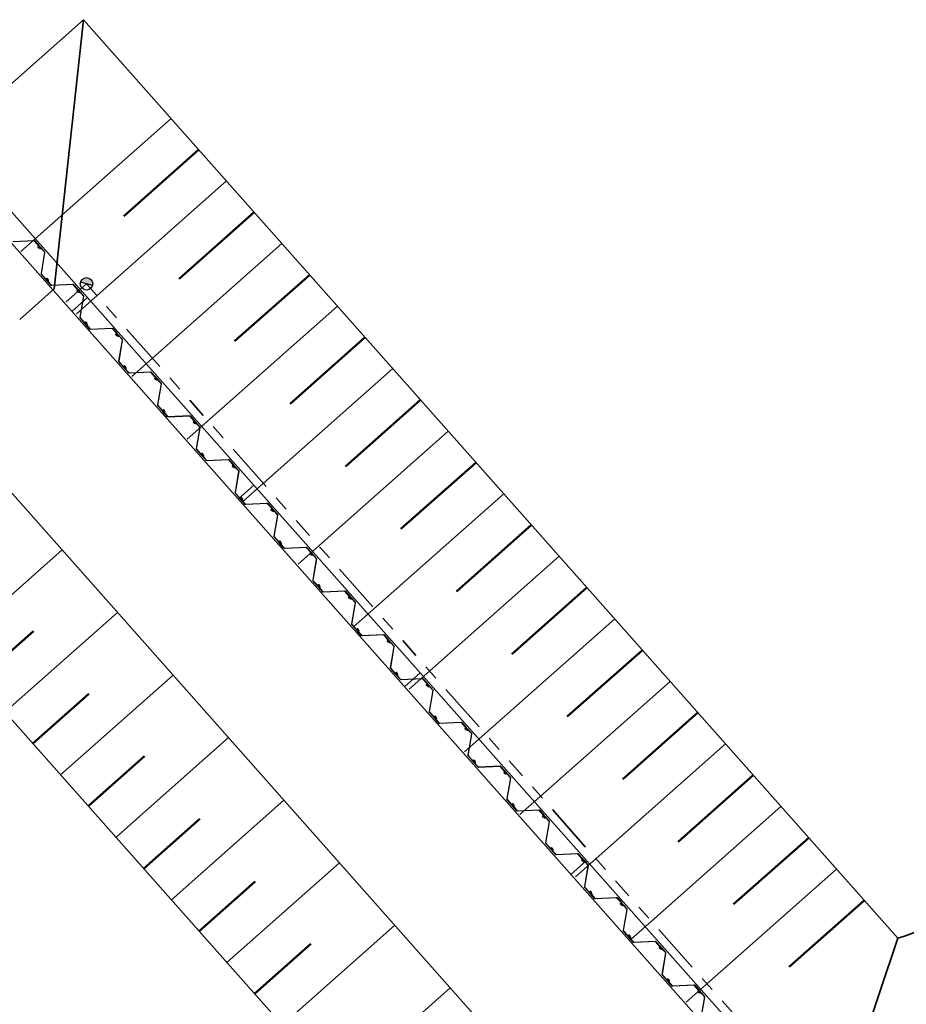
# Model space of a CAD drawing. Header units: metres. Extents: x 103182 to 107392, y 427230 to 428724.
# Tile 15 of 42: x 104637 to 104658, y 428205 to 428229. Entities that reach past the tile are written whole.
import ezdxf

# ---------------------------------------------------------------- set-up
doc = ezdxf.new("R2010")
doc.units = ezdxf.units.M
doc.linetypes.add('RI-DRAINAGE', pattern=[19.2, 6, -1.8, 1.8, -1.8, 2.4, -1.8, 1.8, -1.8])
for name, color, linetype, lineweight in [('N-CO-FC-DAMWAND_STAAL-G', 140, 'Continuous', 25), ('N-WE-GW-TALUDARCERING_KORT-G', 96, 'Continuous', 50), ('N-WE-GW-TALUDARCERING_LANG-G', 96, 'Continuous', 18), ('N-WE-GW-WATERGANG-G', 96, 'Continuous', 35), ('N-WE-RI-DRAINAGE_DRAIN-G', 90, 'RI-DRAINAGE', 35)]:
    doc.layers.add(name, color=color, linetype=linetype, lineweight=lineweight)

# ---------------------------------------------------------------- blocks, each defined once
blk = doc.blocks.new('Perenlaantje+Akenwijk')
blk.add_hatch(color=256).paths.add_polyline_path([(104638.712, 428222.379, 0.198912), (104638.642, 428222.288), (104638.931, 428222.21, 0.668179)])
blk.add_line((104638.931, 428222.21), (104638.642, 428222.288))
for points in [[(104637.674, 428223.111, -0.088672), (104637.672, 428223.108), (104637.666, 428223.103, -0.414214), (104637.65, 428223.104), (104637.634, 428223.122, -0.385314), (104637.634, 428223.138), (104637.646, 428223.15, 0.385314), (104637.646, 428223.161), (104637.549, 428223.271, 0.227194), (104637.533, 428223.277), (104637.023, 428223.253, -0.227194)], [(104637.029, 428223.262), (104637.539, 428223.286, -0.227194), (104637.551, 428223.281), (104637.658, 428223.16, -0.385314), (104637.658, 428223.149), (104637.643, 428223.133, 0.385314), (104637.643, 428223.126), (104637.656, 428223.111, 0.414214), (104637.66, 428223.111), (104637.662, 428223.112, 0.212557), (104637.663, 428223.114), (104637.663, 428223.132, -0.687234), (104637.666, 428223.134), (104637.67, 428223.13, -0.219232), (104637.675, 428223.114, -0.088672), (104637.674, 428223.111)], [(104637.856, 428222.337, 0.088672), (104637.859, 428222.339), (104637.864, 428222.343, 0.414214), (104637.865, 428222.36), (104637.85, 428222.377, 0.385314), (104637.834, 428222.379), (104637.82, 428222.369, -0.385314), (104637.809, 428222.37), (104637.712, 428222.48, -0.227194), (104637.707, 428222.496), (104637.793, 428223, 0.227194), (104637.789, 428223.012), (104637.674, 428223.142, 0.414214), (104637.658, 428223.143), (104637.652, 428223.138, 0.17875), (104637.649, 428223.132, 0.219232), (104637.654, 428223.116), (104637.658, 428223.112, 0.687239), (104637.661, 428223.114), (104637.661, 428223.132, -0.212557), (104637.662, 428223.134), (104637.664, 428223.136, -0.414214), (104637.668, 428223.135), (104637.681, 428223.12, -0.385314), (104637.681, 428223.113), (104637.669, 428223.099, 0.663703), (104637.671, 428223.094), (104637.695, 428223.095, -0.221695), (104637.71, 428223.088), (104637.779, 428223.012, -0.227194), (104637.783, 428222.995), (104637.698, 428222.492, 0.227194), (104637.701, 428222.479), (104637.808, 428222.358, 0.385314), (104637.819, 428222.357), (104637.838, 428222.37, -0.385314), (104637.844, 428222.369), (104637.858, 428222.354, -0.414214), (104637.857, 428222.35), (104637.856, 428222.349, -0.212557), (104637.854, 428222.348), (104637.835, 428222.35, 0.687234), (104637.834, 428222.347), (104637.837, 428222.343, 0.219232), (104637.852, 428222.336, 0.088672), (104637.856, 428222.337)], [(104638.602, 428222.063, -0.088672), (104638.6, 428222.06), (104638.595, 428222.056, -0.414214), (104638.578, 428222.057), (104638.563, 428222.074, -0.385314), (104638.563, 428222.09), (104638.575, 428222.103, 0.385314), (104638.575, 428222.113), (104638.477, 428222.223, 0.227194), (104638.461, 428222.23), (104637.951, 428222.205, -0.227194), (104637.94, 428222.21), (104637.825, 428222.34, -0.414214), (104637.826, 428222.357), (104637.831, 428222.361, -0.17875), (104637.837, 428222.364, -0.219232), (104637.853, 428222.357), (104637.856, 428222.353, -0.687239), (104637.854, 428222.349), (104637.836, 428222.352, 0.212557), (104637.834, 428222.351), (104637.832, 428222.35, 0.414214), (104637.832, 428222.345), (104637.846, 428222.33, 0.385314), (104637.852, 428222.329), (104637.868, 428222.341, -0.663703), (104637.872, 428222.338), (104637.869, 428222.314, 0.221695), (104637.874, 428222.298), (104637.942, 428222.221, 0.227194), (104637.958, 428222.214), (104638.468, 428222.238, -0.227194), (104638.479, 428222.233), (104638.587, 428222.112, -0.385314), (104638.587, 428222.102), (104638.571, 428222.085, 0.385314), (104638.571, 428222.078), (104638.585, 428222.063, 0.414214), (104638.589, 428222.063), (104638.59, 428222.064, 0.212557), (104638.591, 428222.066), (104638.591, 428222.085, -0.687234), (104638.595, 428222.086), (104638.599, 428222.082, -0.219232), (104638.603, 428222.066, -0.088672), (104638.602, 428222.063)], [(104638.784, 428221.289, 0.088672), (104638.787, 428221.291), (104638.793, 428221.295, 0.414214), (104638.794, 428221.312), (104638.778, 428221.329, 0.385314), (104638.762, 428221.331), (104638.748, 428221.321, -0.385314), (104638.738, 428221.322), (104638.64, 428221.432, -0.227194), (104638.636, 428221.449), (104638.721, 428221.952, 0.227194), (104638.718, 428221.965), (104638.603, 428222.094, 0.414214), (104638.586, 428222.095), (104638.581, 428222.091, 0.17875), (104638.578, 428222.084, 0.219232), (104638.583, 428222.068), (104638.586, 428222.065, 0.687239), (104638.59, 428222.066), (104638.59, 428222.084, -0.212557), (104638.591, 428222.087), (104638.592, 428222.088, -0.414214), (104638.596, 428222.088), (104638.61, 428222.072, -0.385314), (104638.61, 428222.066), (104638.597, 428222.052, 0.663703), (104638.599, 428222.047), (104638.624, 428222.047, -0.221695), (104638.639, 428222.041), (104638.707, 428221.964, -0.227194), (104638.712, 428221.947), (104638.626, 428221.444, 0.227194), (104638.63, 428221.431), (104638.737, 428221.31, 0.385314), (104638.748, 428221.309), (104638.766, 428221.322, -0.385314), (104638.773, 428221.322), (104638.786, 428221.306, -0.414214), (104638.786, 428221.302), (104638.785, 428221.301, -0.212557), (104638.782, 428221.3), (104638.764, 428221.302, 0.687234), (104638.762, 428221.299), (104638.766, 428221.295, 0.219232), (104638.781, 428221.288, 0.088672), (104638.784, 428221.289)], [(104639.531, 428221.015, -0.088672), (104639.529, 428221.012), (104639.524, 428221.008, -0.414214), (104639.507, 428221.009), (104639.491, 428221.026, -0.385314), (104639.491, 428221.042), (104639.503, 428221.055, 0.385314), (104639.503, 428221.066), (104639.406, 428221.175, 0.227194), (104639.39, 428221.182), (104638.88, 428221.157, -0.227194), (104638.868, 428221.162), (104638.753, 428221.292, -0.414214), (104638.754, 428221.309), (104638.759, 428221.313, -0.17875), (104638.766, 428221.316, -0.219232), (104638.781, 428221.309), (104638.785, 428221.305, -0.687239), (104638.783, 428221.302), (104638.764, 428221.304, 0.212557), (104638.762, 428221.303), (104638.761, 428221.302, 0.414214), (104638.761, 428221.298), (104638.774, 428221.282, 0.385314), (104638.781, 428221.282), (104638.796, 428221.293, -0.663703), (104638.801, 428221.29), (104638.797, 428221.266, 0.221695), (104638.802, 428221.25), (104638.87, 428221.173, 0.227194), (104638.886, 428221.166), (104639.396, 428221.191, -0.227194), (104639.408, 428221.186), (104639.515, 428221.065, -0.385314), (104639.515, 428221.054), (104639.5, 428221.037, 0.385314), (104639.5, 428221.031), (104639.513, 428221.015, 0.414214), (104639.517, 428221.015), (104639.519, 428221.016, 0.212557), (104639.52, 428221.018), (104639.52, 428221.037, -0.687234), (104639.524, 428221.038), (104639.527, 428221.034, -0.219232), (104639.532, 428221.018, -0.088672), (104639.531, 428221.015)], [(104639.713, 428220.241, 0.088672), (104639.716, 428220.243), (104639.721, 428220.247, 0.414214), (104639.722, 428220.264), (104639.707, 428220.282, 0.385314), (104639.691, 428220.284), (104639.677, 428220.274, -0.385314), (104639.666, 428220.275), (104639.569, 428220.384, -0.227194), (104639.564, 428220.401), (104639.65, 428220.904, 0.227194), (104639.646, 428220.917), (104639.532, 428221.046, 0.414214), (104639.515, 428221.047), (104639.51, 428221.043, 0.17875), (104639.506, 428221.037, 0.219232), (104639.511, 428221.021), (104639.515, 428221.017, 0.687239), (104639.518, 428221.018), (104639.519, 428221.037, -0.212557), (104639.52, 428221.039), (104639.521, 428221.04, -0.414214), (104639.525, 428221.04), (104639.539, 428221.025, -0.385314), (104639.538, 428221.018), (104639.526, 428221.004, 0.663703), (104639.528, 428220.999), (104639.552, 428221, -0.221695), (104639.568, 428220.993), (104639.636, 428220.916, -0.227194), (104639.64, 428220.899), (104639.555, 428220.396, 0.227194), (104639.558, 428220.384), (104639.666, 428220.263, 0.385314), (104639.676, 428220.261), (104639.695, 428220.275, -0.385314), (104639.701, 428220.274), (104639.715, 428220.259, -0.414214), (104639.715, 428220.254), (104639.713, 428220.253, -0.212557), (104639.711, 428220.253), (104639.693, 428220.255, 0.687234), (104639.691, 428220.251), (104639.694, 428220.247, 0.219232), (104639.71, 428220.24, 0.088672), (104639.713, 428220.241)], [(104640.459, 428219.967, -0.088672), (104640.457, 428219.965), (104640.452, 428219.96, -0.414214), (104640.435, 428219.961), (104640.42, 428219.978, -0.385314), (104640.42, 428219.994), (104640.432, 428220.007, 0.385314), (104640.432, 428220.018), (104640.335, 428220.127, 0.227194), (104640.319, 428220.134), (104639.809, 428220.11, -0.227194), (104639.797, 428220.115), (104639.682, 428220.244, -0.414214), (104639.683, 428220.261), (104639.688, 428220.266, -0.17875), (104639.694, 428220.268, -0.219232), (104639.71, 428220.261), (104639.713, 428220.257, -0.687239), (104639.711, 428220.254), (104639.693, 428220.256, 0.212557), (104639.691, 428220.255), (104639.689, 428220.254, 0.414214), (104639.689, 428220.25), (104639.703, 428220.235, 0.385314), (104639.709, 428220.234), (104639.725, 428220.245, -0.663703), (104639.729, 428220.242), (104639.726, 428220.218, 0.221695), (104639.731, 428220.202), (104639.799, 428220.125, 0.227194), (104639.815, 428220.118), (104640.325, 428220.143, -0.227194), (104640.337, 428220.138), (104640.444, 428220.017, -0.385314), (104640.444, 428220.006), (104640.428, 428219.99, 0.385314), (104640.428, 428219.983), (104640.442, 428219.968, 0.414214), (104640.446, 428219.967), (104640.447, 428219.968, 0.212557), (104640.448, 428219.971), (104640.448, 428219.989, -0.687234), (104640.452, 428219.991), (104640.456, 428219.987, -0.219232), (104640.46, 428219.971, -0.088672), (104640.459, 428219.967)], [(104640.642, 428219.193, 0.088672), (104640.645, 428219.195), (104640.65, 428219.2, 0.414214), (104640.651, 428219.217), (104640.635, 428219.234, 0.385314), (104640.619, 428219.236), (104640.605, 428219.226, -0.385314), (104640.595, 428219.227), (104640.498, 428219.337, -0.227194), (104640.493, 428219.353), (104640.578, 428219.857, 0.227194), (104640.575, 428219.869), (104640.46, 428219.999, 0.414214), (104640.443, 428220), (104640.438, 428219.995, 0.17875), (104640.435, 428219.989, 0.219232), (104640.44, 428219.973), (104640.443, 428219.969, 0.687239), (104640.447, 428219.97), (104640.447, 428219.989, -0.212557), (104640.448, 428219.991), (104640.449, 428219.992, -0.414214), (104640.454, 428219.992), (104640.467, 428219.977, -0.385314), (104640.467, 428219.97), (104640.454, 428219.956, 0.663703), (104640.456, 428219.951), (104640.481, 428219.952, -0.221695), (104640.496, 428219.945), (104640.564, 428219.868, -0.227194), (104640.569, 428219.852), (104640.483, 428219.348, 0.227194), (104640.487, 428219.336), (104640.594, 428219.215, 0.385314), (104640.605, 428219.214), (104640.623, 428219.227, -0.385314), (104640.63, 428219.226), (104640.643, 428219.211, -0.414214), (104640.643, 428219.207), (104640.642, 428219.206, -0.212557), (104640.64, 428219.205), (104640.621, 428219.207, 0.687234), (104640.619, 428219.203), (104640.623, 428219.199, 0.219232), (104640.638, 428219.193, 0.088672), (104640.642, 428219.193)], [(104641.388, 428218.92, -0.088672), (104641.386, 428218.917), (104641.381, 428218.912, -0.414214), (104641.364, 428218.913), (104641.348, 428218.931, -0.385314), (104641.349, 428218.947), (104641.36, 428218.959, 0.385314), (104641.36, 428218.97), (104641.263, 428219.08, 0.227194), (104641.247, 428219.086), (104640.737, 428219.062, -0.227194), (104640.725, 428219.067), (104640.61, 428219.196, -0.414214), (104640.611, 428219.213), (104640.617, 428219.218, -0.17875), (104640.623, 428219.22, -0.219232), (104640.638, 428219.214), (104640.642, 428219.21, -0.687239), (104640.64, 428219.206), (104640.622, 428219.208, 0.212557), (104640.619, 428219.207), (104640.618, 428219.206, 0.414214), (104640.618, 428219.202), (104640.631, 428219.187, 0.385314), (104640.638, 428219.186), (104640.653, 428219.197, -0.663703), (104640.658, 428219.194), (104640.654, 428219.17, 0.221695), (104640.659, 428219.154), (104640.727, 428219.077, 0.227194), (104640.743, 428219.071), (104641.253, 428219.095, -0.227194), (104641.265, 428219.09), (104641.372, 428218.969, -0.385314), (104641.372, 428218.958), (104641.357, 428218.942, 0.385314), (104641.357, 428218.935), (104641.37, 428218.92, 0.414214), (104641.375, 428218.92), (104641.376, 428218.921, 0.212557), (104641.377, 428218.923), (104641.377, 428218.941, -0.687234), (104641.381, 428218.943), (104641.384, 428218.939, -0.219232), (104641.389, 428218.923, -0.088672), (104641.388, 428218.92)], [(104641.57, 428218.146, 0.088672), (104641.573, 428218.147), (104641.578, 428218.152, 0.414214), (104641.579, 428218.169), (104641.564, 428218.186, 0.385314), (104641.548, 428218.188), (104641.534, 428218.178, -0.385314), (104641.523, 428218.179), (104641.426, 428218.289, -0.227194), (104641.421, 428218.305), (104641.507, 428218.809, 0.227194), (104641.503, 428218.821), (104641.389, 428218.951, 0.414214), (104641.372, 428218.952), (104641.367, 428218.947, 0.17875), (104641.363, 428218.941, 0.219232), (104641.368, 428218.925), (104641.372, 428218.921, 0.687239), (104641.375, 428218.923), (104641.376, 428218.941, -0.212557), (104641.377, 428218.943), (104641.378, 428218.945, -0.414214), (104641.382, 428218.944), (104641.396, 428218.929, -0.385314), (104641.396, 428218.922), (104641.383, 428218.908, 0.663703), (104641.385, 428218.903), (104641.409, 428218.904, -0.221695), (104641.425, 428218.897), (104641.493, 428218.821, -0.227194), (104641.498, 428218.804), (104641.412, 428218.301, 0.227194), (104641.415, 428218.288), (104641.523, 428218.167, 0.385314), (104641.533, 428218.166), (104641.552, 428218.179, -0.385314), (104641.558, 428218.178), (104641.572, 428218.163, -0.414214), (104641.572, 428218.159), (104641.57, 428218.158, -0.212557), (104641.568, 428218.157), (104641.55, 428218.159, 0.687234), (104641.548, 428218.156), (104641.551, 428218.152, 0.219232), (104641.567, 428218.145, 0.088672), (104641.57, 428218.146)], [(104642.316, 428217.872, -0.088672), (104642.314, 428217.869), (104642.309, 428217.865, -0.414214), (104642.292, 428217.866), (104642.277, 428217.883, -0.385314), (104642.277, 428217.899), (104642.289, 428217.912, 0.385314), (104642.289, 428217.922), (104642.192, 428218.032, 0.227194), (104642.176, 428218.039), (104641.666, 428218.014, -0.227194), (104641.654, 428218.019), (104641.539, 428218.149, -0.414214), (104641.54, 428218.166), (104641.545, 428218.17, -0.17875), (104641.552, 428218.173, -0.219232), (104641.567, 428218.166), (104641.57, 428218.162, -0.687239), (104641.569, 428218.158), (104641.55, 428218.16, 0.212557), (104641.548, 428218.16), (104641.547, 428218.159, 0.414214), (104641.546, 428218.154), (104641.56, 428218.139, 0.385314), (104641.566, 428218.138), (104641.582, 428218.149, -0.663703), (104641.586, 428218.147), (104641.583, 428218.123, 0.221695), (104641.588, 428218.106), (104641.656, 428218.03, 0.227194), (104641.672, 428218.023), (104642.182, 428218.047, -0.227194), (104642.194, 428218.042), (104642.301, 428217.921, -0.385314), (104642.301, 428217.911), (104642.285, 428217.894, 0.385314), (104642.285, 428217.887), (104642.299, 428217.872, 0.414214), (104642.303, 428217.872), (104642.304, 428217.873, 0.212557), (104642.305, 428217.875), (104642.306, 428217.894, -0.687234), (104642.309, 428217.895), (104642.313, 428217.891, -0.219232), (104642.318, 428217.875, -0.088672), (104642.316, 428217.872)], [(104642.499, 428217.098, 0.088672), (104642.502, 428217.1), (104642.507, 428217.104, 0.414214), (104642.508, 428217.121), (104642.492, 428217.138, 0.385314), (104642.476, 428217.14), (104642.463, 428217.13, -0.385314), (104642.452, 428217.131), (104642.355, 428217.241, -0.227194), (104642.35, 428217.258), (104642.436, 428217.761, 0.227194), (104642.432, 428217.774), (104642.317, 428217.903, 0.414214), (104642.3, 428217.904), (104642.295, 428217.9, 0.17875), (104642.292, 428217.893, 0.219232), (104642.297, 428217.877), (104642.3, 428217.873, 0.687239), (104642.304, 428217.875), (104642.304, 428217.893, -0.212557), (104642.305, 428217.896), (104642.306, 428217.897, -0.414214), (104642.311, 428217.896), (104642.324, 428217.881, -0.385314), (104642.324, 428217.875), (104642.311, 428217.861, 0.663703), (104642.314, 428217.856), (104642.338, 428217.856, -0.221695), (104642.353, 428217.85), (104642.421, 428217.773, -0.227194), (104642.426, 428217.756), (104642.34, 428217.253, 0.227194), (104642.344, 428217.24), (104642.451, 428217.119, 0.385314), (104642.462, 428217.118), (104642.48, 428217.131, -0.385314), (104642.487, 428217.131), (104642.5, 428217.115, -0.414214), (104642.5, 428217.111), (104642.499, 428217.11, -0.212557), (104642.497, 428217.109), (104642.478, 428217.111, 0.687234), (104642.476, 428217.108), (104642.48, 428217.104, 0.219232), (104642.495, 428217.097, 0.088672), (104642.499, 428217.098)], [(104643.245, 428216.824, -0.088672), (104643.243, 428216.821), (104643.238, 428216.817, -0.414214), (104643.221, 428216.818), (104643.205, 428216.835, -0.385314), (104643.206, 428216.851), (104643.217, 428216.864, 0.385314), (104643.217, 428216.874), (104643.12, 428216.984, 0.227194), (104643.104, 428216.991), (104642.594, 428216.966, -0.227194), (104642.582, 428216.971), (104642.468, 428217.101, -0.414214), (104642.469, 428217.118), (104642.474, 428217.122, -0.17875), (104642.48, 428217.125, -0.219232), (104642.495, 428217.118), (104642.499, 428217.114, -0.687239), (104642.497, 428217.111), (104642.479, 428217.113, 0.212557), (104642.476, 428217.112), (104642.475, 428217.111, 0.414214), (104642.475, 428217.107), (104642.488, 428217.091, 0.385314), (104642.495, 428217.091), (104642.51, 428217.102, -0.663703), (104642.515, 428217.099), (104642.511, 428217.075, 0.221695), (104642.516, 428217.059), (104642.584, 428216.982, 0.227194), (104642.6, 428216.975), (104643.11, 428217, -0.227194), (104643.122, 428216.995), (104643.229, 428216.874, -0.385314), (104643.229, 428216.863), (104643.214, 428216.846, 0.385314), (104643.214, 428216.84), (104643.227, 428216.824, 0.414214), (104643.232, 428216.824), (104643.233, 428216.825, 0.212557), (104643.234, 428216.827), (104643.234, 428216.846, -0.687234), (104643.238, 428216.847), (104643.241, 428216.843, -0.219232), (104643.246, 428216.827, -0.088672), (104643.245, 428216.824)], [(104643.427, 428216.05, 0.088672), (104643.43, 428216.052), (104643.435, 428216.056, 0.414214), (104643.436, 428216.073), (104643.421, 428216.091, 0.385314), (104643.405, 428216.092), (104643.391, 428216.082, -0.385314), (104643.38, 428216.084), (104643.283, 428216.193, -0.227194), (104643.278, 428216.21), (104643.364, 428216.713, 0.227194), (104643.361, 428216.726), (104643.246, 428216.855, 0.414214), (104643.229, 428216.856), (104643.224, 428216.852, 0.17875), (104643.221, 428216.846, 0.219232), (104643.225, 428216.83), (104643.229, 428216.826, 0.687239), (104643.233, 428216.827), (104643.233, 428216.846, -0.212557), (104643.234, 428216.848), (104643.235, 428216.849, -0.414214), (104643.239, 428216.849), (104643.253, 428216.833, -0.385314), (104643.253, 428216.827), (104643.24, 428216.813, 0.663703), (104643.242, 428216.808), (104643.266, 428216.809, -0.221695), (104643.282, 428216.802), (104643.35, 428216.725, -0.227194), (104643.355, 428216.708), (104643.269, 428216.205, 0.227194), (104643.273, 428216.193), (104643.38, 428216.072, 0.385314), (104643.39, 428216.07), (104643.409, 428216.084, -0.385314), (104643.415, 428216.083), (104643.429, 428216.068, -0.414214), (104643.429, 428216.063), (104643.428, 428216.062, -0.212557), (104643.425, 428216.062), (104643.407, 428216.064, 0.687234), (104643.405, 428216.06), (104643.408, 428216.056, 0.219232), (104643.424, 428216.049, 0.088672), (104643.427, 428216.05)], [(104644.174, 428215.776, -0.088672), (104644.171, 428215.773), (104644.166, 428215.769, -0.414214), (104644.149, 428215.77), (104644.134, 428215.787, -0.385314), (104644.134, 428215.803), (104644.146, 428215.816, 0.385314), (104644.146, 428215.827), (104644.049, 428215.936, 0.227194), (104644.033, 428215.943), (104643.523, 428215.919, -0.227194), (104643.511, 428215.924), (104643.396, 428216.053, -0.414214), (104643.397, 428216.07), (104643.402, 428216.075, -0.17875), (104643.409, 428216.077, -0.219232), (104643.424, 428216.07), (104643.427, 428216.066, -0.687239), (104643.426, 428216.063), (104643.407, 428216.065, 0.212557), (104643.405, 428216.064), (104643.404, 428216.063, 0.414214), (104643.403, 428216.059), (104643.417, 428216.044, 0.385314), (104643.424, 428216.043), (104643.439, 428216.054, -0.663703), (104643.444, 428216.051), (104643.44, 428216.027, 0.221695), (104643.445, 428216.011), (104643.513, 428215.934, 0.227194), (104643.529, 428215.927), (104644.039, 428215.952, -0.227194), (104644.051, 428215.947), (104644.158, 428215.826, -0.385314), (104644.158, 428215.815), (104644.143, 428215.799, 0.385314), (104644.142, 428215.792), (104644.156, 428215.777, 0.414214), (104644.16, 428215.776), (104644.161, 428215.777, 0.212557), (104644.162, 428215.78), (104644.163, 428215.798, -0.687234), (104644.166, 428215.8), (104644.17, 428215.796, -0.219232), (104644.175, 428215.78, -0.088672), (104644.174, 428215.776)], [(104644.356, 428215.002, 0.088672), (104644.359, 428215.004), (104644.364, 428215.009, 0.414214), (104644.365, 428215.026), (104644.349, 428215.043, 0.385314), (104644.333, 428215.045), (104644.32, 428215.035, -0.385314), (104644.309, 428215.036), (104644.212, 428215.146, -0.227194), (104644.207, 428215.162), (104644.293, 428215.666, 0.227194), (104644.289, 428215.678), (104644.174, 428215.807, 0.414214), (104644.157, 428215.809), (104644.152, 428215.804, 0.17875), (104644.149, 428215.798, 0.219232), (104644.154, 428215.782), (104644.157, 428215.778, 0.687239), (104644.161, 428215.779), (104644.161, 428215.798, -0.212557), (104644.162, 428215.8), (104644.163, 428215.801, -0.414214), (104644.168, 428215.801), (104644.181, 428215.786, -0.385314), (104644.181, 428215.779), (104644.168, 428215.765, 0.663703), (104644.171, 428215.76), (104644.195, 428215.761, -0.221695), (104644.21, 428215.754), (104644.278, 428215.677, -0.227194), (104644.283, 428215.661), (104644.198, 428215.157, 0.227194), (104644.201, 428215.145), (104644.308, 428215.024, 0.385314), (104644.319, 428215.023), (104644.337, 428215.036, -0.385314), (104644.344, 428215.035), (104644.358, 428215.02, -0.414214), (104644.357, 428215.016), (104644.356, 428215.015, -0.212557), (104644.354, 428215.014), (104644.335, 428215.016, 0.687234), (104644.333, 428215.012), (104644.337, 428215.008, 0.219232), (104644.352, 428215.002, 0.088672), (104644.356, 428215.002)], [(104645.102, 428214.728, -0.088672), (104645.1, 428214.726), (104645.095, 428214.721, -0.414214), (104645.078, 428214.722), (104645.063, 428214.74, -0.385314), (104645.063, 428214.756), (104645.074, 428214.768, 0.385314), (104645.074, 428214.779), (104644.977, 428214.889, 0.227194), (104644.961, 428214.895), (104644.451, 428214.871, -0.227194), (104644.439, 428214.876), (104644.325, 428215.005, -0.414214), (104644.326, 428215.022), (104644.331, 428215.027, -0.17875), (104644.337, 428215.029, -0.219232), (104644.352, 428215.023), (104644.356, 428215.019, -0.687239), (104644.354, 428215.015), (104644.336, 428215.017, 0.212557), (104644.333, 428215.016), (104644.332, 428215.015, 0.414214), (104644.332, 428215.011), (104644.345, 428214.996, 0.385314), (104644.352, 428214.995), (104644.367, 428215.006, -0.663703), (104644.372, 428215.003), (104644.369, 428214.979, 0.221695), (104644.373, 428214.963), (104644.441, 428214.886, 0.227194), (104644.457, 428214.88), (104644.967, 428214.904, -0.227194), (104644.979, 428214.899), (104645.087, 428214.778, -0.385314), (104645.086, 428214.767), (104645.071, 428214.751, 0.385314), (104645.071, 428214.744), (104645.085, 428214.729, 0.414214), (104645.089, 428214.729), (104645.09, 428214.73, 0.212557), (104645.091, 428214.732), (104645.091, 428214.75, -0.687234), (104645.095, 428214.752), (104645.098, 428214.748, -0.219232), (104645.103, 428214.732, -0.088672), (104645.102, 428214.728)], [(104645.284, 428213.955, 0.088672), (104645.287, 428213.956), (104645.292, 428213.961, 0.414214), (104645.293, 428213.978), (104645.278, 428213.995, 0.385314), (104645.262, 428213.997), (104645.248, 428213.987, -0.385314), (104645.237, 428213.988), (104645.14, 428214.098, -0.227194), (104645.136, 428214.114), (104645.221, 428214.618, 0.227194), (104645.218, 428214.63), (104645.103, 428214.76, 0.414214), (104645.086, 428214.761), (104645.081, 428214.756, 0.17875), (104645.078, 428214.75, 0.219232), (104645.082, 428214.734), (104645.086, 428214.73, 0.687239), (104645.09, 428214.732), (104645.09, 428214.75, -0.212557), (104645.091, 428214.752), (104645.092, 428214.753, -0.414214), (104645.096, 428214.753), (104645.11, 428214.738, -0.385314), (104645.11, 428214.731), (104645.097, 428214.717, 0.663703), (104645.099, 428214.712), (104645.123, 428214.713, -0.221695), (104645.139, 428214.706), (104645.207, 428214.629, -0.227194), (104645.212, 428214.613), (104645.126, 428214.109, 0.227194), (104645.13, 428214.097), (104645.237, 428213.976, 0.385314), (104645.248, 428213.975), (104645.266, 428213.988, -0.385314), (104645.273, 428213.987), (104645.286, 428213.972, -0.414214), (104645.286, 428213.968), (104645.285, 428213.967, -0.212557), (104645.282, 428213.966), (104645.264, 428213.968, 0.687234), (104645.262, 428213.965), (104645.266, 428213.961, 0.219232), (104645.281, 428213.954, 0.088672), (104645.284, 428213.955)], [(104646.031, 428213.681, -0.088672), (104646.028, 428213.678), (104646.023, 428213.673, -0.414214), (104646.006, 428213.675), (104645.991, 428213.692, -0.385314), (104645.991, 428213.708), (104646.003, 428213.72, 0.385314), (104646.003, 428213.731), (104645.906, 428213.841, 0.227194), (104645.89, 428213.848), (104645.38, 428213.823, -0.227194), (104645.368, 428213.828), (104645.253, 428213.958, -0.414214), (104645.254, 428213.975), (104645.259, 428213.979, -0.17875), (104645.266, 428213.982, -0.219232), (104645.281, 428213.975), (104645.285, 428213.971, -0.687239), (104645.283, 428213.967), (104645.264, 428213.969, 0.212557), (104645.262, 428213.969), (104645.261, 428213.968, 0.414214), (104645.26, 428213.963), (104645.274, 428213.948, 0.385314), (104645.281, 428213.947), (104645.296, 428213.958, -0.663703), (104645.301, 428213.956), (104645.297, 428213.932, 0.221695), (104645.302, 428213.915), (104645.37, 428213.839, 0.227194), (104645.386, 428213.832), (104645.896, 428213.856, -0.227194), (104645.908, 428213.851), (104646.015, 428213.73, -0.385314), (104646.015, 428213.72), (104646, 428213.703, 0.385314), (104646, 428213.696), (104646.013, 428213.681, 0.414214), (104646.017, 428213.681), (104646.019, 428213.682, 0.212557), (104646.02, 428213.684), (104646.02, 428213.703, -0.687234), (104646.023, 428213.704), (104646.027, 428213.7, -0.219232), (104646.032, 428213.684, -0.088672), (104646.031, 428213.681)], [(104646.213, 428212.907, 0.088672), (104646.216, 428212.909), (104646.221, 428212.913, 0.414214), (104646.222, 428212.93), (104646.207, 428212.947, 0.385314), (104646.191, 428212.949), (104646.177, 428212.939, -0.385314), (104646.166, 428212.94), (104646.069, 428213.05, -0.227194), (104646.064, 428213.067), (104646.15, 428213.57, 0.227194), (104646.146, 428213.583), (104646.031, 428213.712, 0.414214), (104646.014, 428213.713), (104646.009, 428213.709, 0.17875), (104646.006, 428213.702, 0.219232), (104646.011, 428213.686), (104646.014, 428213.682, 0.687239), (104646.018, 428213.684), (104646.018, 428213.702, -0.212557), (104646.019, 428213.705), (104646.021, 428213.706, -0.414214), (104646.025, 428213.705), (104646.038, 428213.69, -0.385314), (104646.038, 428213.683), (104646.025, 428213.67, 0.663703), (104646.028, 428213.665), (104646.052, 428213.665, -0.221695), (104646.067, 428213.659), (104646.136, 428213.582, -0.227194), (104646.14, 428213.565), (104646.055, 428213.062, 0.227194), (104646.058, 428213.049), (104646.165, 428212.928, 0.385314), (104646.176, 428212.927), (104646.194, 428212.94, -0.385314), (104646.201, 428212.94), (104646.215, 428212.924, -0.414214), (104646.214, 428212.92), (104646.213, 428212.919, -0.212557), (104646.211, 428212.918), (104646.192, 428212.92, 0.687234), (104646.191, 428212.917), (104646.194, 428212.913, 0.219232), (104646.209, 428212.906, 0.088672), (104646.213, 428212.907)], [(104646.959, 428212.633, -0.088672), (104646.957, 428212.63), (104646.952, 428212.626, -0.414214), (104646.935, 428212.627), (104646.92, 428212.644, -0.385314), (104646.92, 428212.66), (104646.931, 428212.673, 0.385314), (104646.932, 428212.683), (104646.834, 428212.793, 0.227194), (104646.818, 428212.8), (104646.308, 428212.775, -0.227194), (104646.296, 428212.78), (104646.182, 428212.91, -0.414214), (104646.183, 428212.927), (104646.188, 428212.931, -0.17875), (104646.194, 428212.934, -0.219232), (104646.21, 428212.927), (104646.213, 428212.923, -0.687239), (104646.211, 428212.92), (104646.193, 428212.922, 0.212557), (104646.19, 428212.921), (104646.189, 428212.92, 0.414214), (104646.189, 428212.916), (104646.203, 428212.9, 0.385314), (104646.209, 428212.9), (104646.224, 428212.911, -0.663703), (104646.229, 428212.908), (104646.226, 428212.884, 0.221695), (104646.23, 428212.868), (104646.299, 428212.791, 0.227194), (104646.314, 428212.784), (104646.824, 428212.809, -0.227194), (104646.836, 428212.804), (104646.944, 428212.683, -0.385314), (104646.944, 428212.672), (104646.928, 428212.655, 0.385314), (104646.928, 428212.649), (104646.942, 428212.633, 0.414214), (104646.946, 428212.633), (104646.947, 428212.634, 0.212557), (104646.948, 428212.636), (104646.948, 428212.655, -0.687234), (104646.952, 428212.656), (104646.955, 428212.652, -0.219232), (104646.96, 428212.636, -0.088672), (104646.959, 428212.633)], [(104647.141, 428211.859, 0.088672), (104647.144, 428211.861), (104647.149, 428211.865, 0.414214), (104647.15, 428211.882), (104647.135, 428211.9, 0.385314), (104647.119, 428211.901), (104647.105, 428211.891, -0.385314), (104647.095, 428211.893), (104646.997, 428212.002, -0.227194), (104646.993, 428212.019), (104647.078, 428212.522, 0.227194), (104647.075, 428212.535), (104646.96, 428212.664, 0.414214), (104646.943, 428212.665), (104646.938, 428212.661, 0.17875), (104646.935, 428212.655, 0.219232), (104646.94, 428212.639), (104646.943, 428212.635, 0.687239), (104646.947, 428212.636), (104646.947, 428212.655, -0.212557), (104646.948, 428212.657), (104646.949, 428212.658, -0.414214), (104646.953, 428212.658), (104646.967, 428212.642, -0.385314), (104646.967, 428212.636), (104646.954, 428212.622, 0.663703), (104646.956, 428212.617), (104646.98, 428212.617, -0.221695), (104646.996, 428212.611), (104647.064, 428212.534, -0.227194), (104647.069, 428212.517), (104646.983, 428212.014, 0.227194), (104646.987, 428212.001), (104647.094, 428211.881, 0.385314), (104647.105, 428211.879), (104647.123, 428211.893, -0.385314), (104647.13, 428211.892), (104647.143, 428211.877, -0.414214), (104647.143, 428211.872), (104647.142, 428211.871, -0.212557), (104647.139, 428211.871), (104647.121, 428211.873, 0.687234), (104647.119, 428211.869), (104647.123, 428211.865, 0.219232), (104647.138, 428211.858, 0.088672), (104647.141, 428211.859)], [(104647.888, 428211.585, -0.088672), (104647.886, 428211.582), (104647.881, 428211.578, -0.414214), (104647.864, 428211.579), (104647.848, 428211.596, -0.385314), (104647.848, 428211.612), (104647.86, 428211.625, 0.385314), (104647.86, 428211.636), (104647.763, 428211.745, 0.227194), (104647.747, 428211.752), (104647.237, 428211.728, -0.227194), (104647.225, 428211.733), (104647.11, 428211.862, -0.414214), (104647.111, 428211.879), (104647.116, 428211.884, -0.17875), (104647.123, 428211.886, -0.219232), (104647.138, 428211.879), (104647.142, 428211.875, -0.687239), (104647.14, 428211.872), (104647.121, 428211.874, 0.212557), (104647.119, 428211.873), (104647.118, 428211.872, 0.414214), (104647.118, 428211.868), (104647.131, 428211.853, 0.385314), (104647.138, 428211.852), (104647.153, 428211.863, -0.663703), (104647.158, 428211.86), (104647.154, 428211.836, 0.221695), (104647.159, 428211.82), (104647.227, 428211.743, 0.227194), (104647.243, 428211.736), (104647.753, 428211.761, -0.227194), (104647.765, 428211.756), (104647.872, 428211.635, -0.385314), (104647.872, 428211.624), (104647.857, 428211.607, 0.385314), (104647.857, 428211.601), (104647.87, 428211.586, 0.414214), (104647.874, 428211.585), (104647.876, 428211.586, 0.212557), (104647.877, 428211.589), (104647.877, 428211.607, -0.687234), (104647.881, 428211.609), (104647.884, 428211.605, -0.219232), (104647.889, 428211.589, -0.088672), (104647.888, 428211.585)], [(104648.07, 428210.811, 0.088672), (104648.073, 428210.813), (104648.078, 428210.818, 0.414214), (104648.079, 428210.835), (104648.064, 428210.852, 0.385314), (104648.048, 428210.854), (104648.034, 428210.844, -0.385314), (104648.023, 428210.845), (104647.926, 428210.955, -0.227194), (104647.921, 428210.971), (104648.007, 428211.475, 0.227194), (104648.003, 428211.487), (104647.889, 428211.616, 0.414214), (104647.872, 428211.617), (104647.867, 428211.613, 0.17875), (104647.863, 428211.607, 0.219232), (104647.868, 428211.591), (104647.872, 428211.587, 0.687239), (104647.875, 428211.588), (104647.875, 428211.607, -0.212557), (104647.876, 428211.609), (104647.878, 428211.61, -0.414214), (104647.882, 428211.61), (104647.895, 428211.595, -0.385314), (104647.895, 428211.588), (104647.883, 428211.574, 0.663703), (104647.885, 428211.569), (104647.909, 428211.57, -0.221695), (104647.925, 428211.563), (104647.993, 428211.486, -0.227194), (104647.997, 428211.47), (104647.912, 428210.966, 0.227194), (104647.915, 428210.954), (104648.023, 428210.833, 0.385314), (104648.033, 428210.832), (104648.052, 428210.845, -0.385314), (104648.058, 428210.844), (104648.072, 428210.829, -0.414214), (104648.072, 428210.825), (104648.07, 428210.824, -0.212557), (104648.068, 428210.823), (104648.049, 428210.825, 0.687234), (104648.048, 428210.821), (104648.051, 428210.817, 0.219232), (104648.066, 428210.811, 0.088672), (104648.07, 428210.811)], [(104648.816, 428210.537, -0.088672), (104648.814, 428210.535), (104648.809, 428210.53, -0.414214), (104648.792, 428210.531), (104648.777, 428210.549, -0.385314), (104648.777, 428210.565), (104648.789, 428210.577, 0.385314), (104648.789, 428210.588), (104648.691, 428210.698, 0.227194), (104648.676, 428210.704), (104648.166, 428210.68, -0.227194), (104648.154, 428210.685), (104648.039, 428210.814, -0.414214), (104648.04, 428210.831), (104648.045, 428210.836, -0.17875), (104648.051, 428210.838, -0.219232), (104648.067, 428210.832), (104648.07, 428210.828, -0.687239), (104648.068, 428210.824), (104648.05, 428210.826, 0.212557), (104648.048, 428210.825), (104648.046, 428210.824, 0.414214), (104648.046, 428210.82), (104648.06, 428210.805, 0.385314), (104648.066, 428210.804), (104648.082, 428210.815, -0.663703), (104648.086, 428210.812), (104648.083, 428210.788, 0.221695), (104648.088, 428210.772), (104648.156, 428210.695, 0.227194), (104648.172, 428210.689), (104648.682, 428210.713, -0.227194), (104648.694, 428210.708), (104648.801, 428210.587, -0.385314), (104648.801, 428210.576), (104648.785, 428210.56, 0.385314), (104648.785, 428210.553), (104648.799, 428210.538, 0.414214), (104648.803, 428210.537), (104648.804, 428210.539, 0.212557), (104648.805, 428210.541), (104648.805, 428210.559, -0.687234), (104648.809, 428210.561), (104648.813, 428210.557, -0.219232), (104648.817, 428210.541, -0.088672), (104648.816, 428210.537)], [(104648.998, 428209.764, 0.088672), (104649.001, 428209.765), (104649.007, 428209.77, 0.414214), (104649.008, 428209.787), (104648.992, 428209.804, 0.385314), (104648.976, 428209.806), (104648.962, 428209.796, -0.385314), (104648.952, 428209.797), (104648.855, 428209.907, -0.227194), (104648.85, 428209.923), (104648.935, 428210.427, 0.227194), (104648.932, 428210.439), (104648.817, 428210.569, 0.414214), (104648.8, 428210.57), (104648.795, 428210.565, 0.17875), (104648.792, 428210.559, 0.219232), (104648.797, 428210.543), (104648.8, 428210.539, 0.687239), (104648.804, 428210.541), (104648.804, 428210.559, -0.212557), (104648.805, 428210.561), (104648.806, 428210.562, -0.414214), (104648.81, 428210.562), (104648.824, 428210.547, -0.385314), (104648.824, 428210.54), (104648.811, 428210.526, 0.663703), (104648.813, 428210.521), (104648.838, 428210.522, -0.221695), (104648.853, 428210.515), (104648.921, 428210.438, -0.227194), (104648.926, 428210.422), (104648.84, 428209.918, 0.227194), (104648.844, 428209.906), (104648.951, 428209.785, 0.385314), (104648.962, 428209.784), (104648.98, 428209.797, -0.385314), (104648.987, 428209.796), (104649, 428209.781, -0.414214), (104649, 428209.777), (104648.999, 428209.776, -0.212557), (104648.997, 428209.775), (104648.978, 428209.777, 0.687234), (104648.976, 428209.774), (104648.98, 428209.77, 0.219232), (104648.995, 428209.763, 0.088672), (104648.998, 428209.764)], [(104649.745, 428209.49, -0.088672), (104649.743, 428209.487), (104649.738, 428209.482, -0.414214), (104649.721, 428209.483), (104649.705, 428209.501, -0.385314), (104649.705, 428209.517), (104649.717, 428209.529, 0.385314), (104649.717, 428209.54), (104649.62, 428209.65, 0.227194), (104649.604, 428209.657), (104649.094, 428209.632, -0.227194), (104649.082, 428209.637), (104648.967, 428209.767, -0.414214), (104648.968, 428209.784), (104648.973, 428209.788, -0.17875), (104648.98, 428209.791, -0.219232), (104648.995, 428209.784), (104648.999, 428209.78, -0.687239), (104648.997, 428209.776), (104648.978, 428209.778, 0.212557), (104648.976, 428209.778), (104648.975, 428209.777, 0.414214), (104648.975, 428209.772), (104648.988, 428209.757, 0.385314), (104648.995, 428209.756), (104649.01, 428209.767, -0.663703), (104649.015, 428209.765), (104649.011, 428209.741, 0.221695), (104649.016, 428209.724), (104649.084, 428209.648, 0.227194), (104649.1, 428209.641), (104649.61, 428209.665, -0.227194), (104649.622, 428209.66), (104649.729, 428209.539, -0.385314), (104649.729, 428209.529), (104649.714, 428209.512, 0.385314), (104649.714, 428209.505), (104649.727, 428209.49, 0.414214), (104649.732, 428209.49), (104649.733, 428209.491, 0.212557), (104649.734, 428209.493), (104649.734, 428209.512, -0.687234), (104649.738, 428209.513), (104649.741, 428209.509, -0.219232), (104649.746, 428209.493, -0.088672), (104649.745, 428209.49)], [(104649.927, 428208.716, 0.088672), (104649.93, 428208.718), (104649.935, 428208.722, 0.414214), (104649.936, 428208.739), (104649.921, 428208.756, 0.385314), (104649.905, 428208.758), (104649.891, 428208.748, -0.385314), (104649.88, 428208.749), (104649.783, 428208.859, -0.227194), (104649.778, 428208.876), (104649.864, 428209.379, 0.227194), (104649.86, 428209.391), (104649.746, 428209.521, 0.414214), (104649.729, 428209.522), (104649.724, 428209.517, 0.17875), (104649.72, 428209.511, 0.219232), (104649.725, 428209.495), (104649.729, 428209.491, 0.687239), (104649.732, 428209.493), (104649.733, 428209.511, -0.212557), (104649.734, 428209.514), (104649.735, 428209.515, -0.414214), (104649.739, 428209.514), (104649.753, 428209.499, -0.385314), (104649.752, 428209.492), (104649.74, 428209.479, 0.663703), (104649.742, 428209.474), (104649.766, 428209.474, -0.221695), (104649.782, 428209.467), (104649.85, 428209.391, -0.227194), (104649.854, 428209.374), (104649.769, 428208.871, 0.227194), (104649.772, 428208.858), (104649.88, 428208.737, 0.385314), (104649.89, 428208.736), (104649.909, 428208.749, -0.385314), (104649.915, 428208.749), (104649.929, 428208.733, -0.414214), (104649.929, 428208.729), (104649.927, 428208.728, -0.212557), (104649.925, 428208.727), (104649.907, 428208.729, 0.687234), (104649.905, 428208.726), (104649.908, 428208.722, 0.219232), (104649.924, 428208.715, 0.088672), (104649.927, 428208.716)], [(104650.673, 428208.442, -0.088672), (104650.671, 428208.439), (104650.666, 428208.435, -0.414214), (104650.649, 428208.436), (104650.634, 428208.453, -0.385314), (104650.634, 428208.469), (104650.646, 428208.482, 0.385314), (104650.646, 428208.492), (104650.549, 428208.602, 0.227194), (104650.533, 428208.609), (104650.023, 428208.584, -0.227194), (104650.011, 428208.589), (104649.896, 428208.719, -0.414214), (104649.897, 428208.736), (104649.902, 428208.74, -0.17875), (104649.908, 428208.743, -0.219232), (104649.924, 428208.736), (104649.927, 428208.732, -0.687239), (104649.925, 428208.729), (104649.907, 428208.731, 0.212557), (104649.905, 428208.73), (104649.903, 428208.729, 0.414214), (104649.903, 428208.725), (104649.917, 428208.709, 0.385314), (104649.923, 428208.709), (104649.939, 428208.72, -0.663703), (104649.943, 428208.717), (104649.94, 428208.693, 0.221695), (104649.945, 428208.677), (104650.013, 428208.6, 0.227194), (104650.029, 428208.593), (104650.539, 428208.618, -0.227194), (104650.551, 428208.613), (104650.658, 428208.492, -0.385314), (104650.658, 428208.481), (104650.642, 428208.464, 0.385314), (104650.642, 428208.458), (104650.656, 428208.442, 0.414214), (104650.66, 428208.442), (104650.661, 428208.443, 0.212557), (104650.662, 428208.445), (104650.662, 428208.464, -0.687234), (104650.666, 428208.465), (104650.67, 428208.461, -0.219232), (104650.674, 428208.445, -0.088672), (104650.673, 428208.442)], [(104650.856, 428207.668, 0.088672), (104650.859, 428207.67), (104650.864, 428207.674, 0.414214), (104650.865, 428207.691), (104650.849, 428207.709, 0.385314), (104650.833, 428207.71), (104650.819, 428207.7, -0.385314), (104650.809, 428207.702), (104650.712, 428207.811, -0.227194), (104650.707, 428207.828), (104650.792, 428208.331, 0.227194), (104650.789, 428208.344), (104650.674, 428208.473, 0.414214), (104650.657, 428208.474), (104650.652, 428208.47, 0.17875), (104650.649, 428208.464, 0.219232), (104650.654, 428208.448), (104650.657, 428208.444, 0.687239), (104650.661, 428208.445), (104650.661, 428208.464, -0.212557), (104650.662, 428208.466), (104650.663, 428208.467, -0.414214), (104650.668, 428208.467), (104650.681, 428208.451, -0.385314), (104650.681, 428208.445), (104650.668, 428208.431, 0.663703), (104650.67, 428208.426), (104650.695, 428208.426, -0.221695), (104650.71, 428208.42), (104650.778, 428208.343, -0.227194), (104650.783, 428208.326), (104650.697, 428207.823, 0.227194), (104650.701, 428207.81), (104650.808, 428207.689, 0.385314), (104650.819, 428207.688), (104650.837, 428207.702, -0.385314), (104650.844, 428207.701), (104650.857, 428207.686, -0.414214), (104650.857, 428207.681), (104650.856, 428207.68, -0.212557), (104650.854, 428207.679), (104650.835, 428207.682, 0.687234), (104650.833, 428207.678), (104650.837, 428207.674, 0.219232), (104650.852, 428207.667, 0.088672), (104650.856, 428207.668)], [(104651.602, 428207.394, -0.088672), (104651.6, 428207.391), (104651.595, 428207.387, -0.414214), (104651.578, 428207.388), (104651.562, 428207.405, -0.385314), (104651.563, 428207.421), (104651.574, 428207.434, 0.385314), (104651.574, 428207.445), (104651.477, 428207.554, 0.227194), (104651.461, 428207.561), (104650.951, 428207.537, -0.227194), (104650.939, 428207.542), (104650.824, 428207.671, -0.414214), (104650.826, 428207.688), (104650.831, 428207.692, -0.17875), (104650.837, 428207.695, -0.219232), (104650.852, 428207.688), (104650.856, 428207.684, -0.687239), (104650.854, 428207.681), (104650.836, 428207.683, 0.212557), (104650.833, 428207.682), (104650.832, 428207.681, 0.414214), (104650.832, 428207.677), (104650.845, 428207.662, 0.385314), (104650.852, 428207.661), (104650.867, 428207.672, -0.663703), (104650.872, 428207.669), (104650.868, 428207.645, 0.221695), (104650.873, 428207.629), (104650.941, 428207.552, 0.227194), (104650.957, 428207.545), (104651.467, 428207.57, -0.227194), (104651.479, 428207.565), (104651.586, 428207.444, -0.385314), (104651.586, 428207.433), (104651.571, 428207.416, 0.385314), (104651.571, 428207.41), (104651.584, 428207.394, 0.414214), (104651.589, 428207.394), (104651.59, 428207.395, 0.212557), (104651.591, 428207.398), (104651.591, 428207.416, -0.687234), (104651.595, 428207.417), (104651.598, 428207.414, -0.219232), (104651.603, 428207.398, -0.088672), (104651.602, 428207.394)], [(104651.784, 428206.62, 0.088672), (104651.787, 428206.622), (104651.792, 428206.627, 0.414214), (104651.793, 428206.644), (104651.778, 428206.661, 0.385314), (104651.762, 428206.663), (104651.748, 428206.653, -0.385314), (104651.737, 428206.654), (104651.64, 428206.764, -0.227194), (104651.635, 428206.78), (104651.721, 428207.283, 0.227194), (104651.717, 428207.296), (104651.603, 428207.425, 0.414214), (104651.586, 428207.426), (104651.581, 428207.422, 0.17875), (104651.577, 428207.416, 0.219232), (104651.582, 428207.4), (104651.586, 428207.396, 0.687239), (104651.589, 428207.397), (104651.59, 428207.416, -0.212557), (104651.591, 428207.418), (104651.592, 428207.419, -0.414214), (104651.596, 428207.419), (104651.61, 428207.404, -0.385314), (104651.61, 428207.397), (104651.597, 428207.383, 0.663703), (104651.599, 428207.378), (104651.623, 428207.379, -0.221695), (104651.639, 428207.372), (104651.707, 428207.295, -0.227194), (104651.712, 428207.279), (104651.626, 428206.775, 0.227194), (104651.629, 428206.763), (104651.737, 428206.642, 0.385314), (104651.747, 428206.641), (104651.766, 428206.654, -0.385314), (104651.772, 428206.653), (104651.786, 428206.638, -0.414214), (104651.786, 428206.634), (104651.784, 428206.632, -0.212557), (104651.782, 428206.632), (104651.764, 428206.634, 0.687234), (104651.762, 428206.63), (104651.765, 428206.626, 0.219232), (104651.781, 428206.62, 0.088672), (104651.784, 428206.62)], [(104652.531, 428206.346, -0.088672), (104652.528, 428206.344), (104652.523, 428206.339, -0.414214), (104652.506, 428206.34), (104652.491, 428206.358, -0.385314), (104652.491, 428206.374), (104652.503, 428206.386, 0.385314), (104652.503, 428206.397), (104652.406, 428206.507, 0.227194), (104652.39, 428206.513), (104651.88, 428206.489, -0.227194), (104651.868, 428206.494), (104651.753, 428206.623, -0.414214), (104651.754, 428206.64), (104651.759, 428206.645, -0.17875), (104651.766, 428206.647, -0.219232), (104651.781, 428206.641), (104651.784, 428206.637, -0.687239), (104651.783, 428206.633), (104651.764, 428206.635, 0.212557), (104651.762, 428206.634), (104651.761, 428206.633, 0.414214), (104651.76, 428206.629), (104651.774, 428206.614, 0.385314), (104651.78, 428206.613), (104651.796, 428206.624, -0.663703), (104651.801, 428206.621), (104651.797, 428206.597, 0.221695), (104651.802, 428206.581), (104651.87, 428206.504, 0.227194), (104651.886, 428206.498), (104652.396, 428206.522, -0.227194), (104652.408, 428206.517), (104652.515, 428206.396, -0.385314), (104652.515, 428206.385), (104652.499, 428206.369, 0.385314), (104652.499, 428206.362), (104652.513, 428206.347, 0.414214), (104652.517, 428206.346), (104652.518, 428206.348, 0.212557), (104652.519, 428206.35), (104652.52, 428206.368, -0.687234), (104652.523, 428206.37), (104652.527, 428206.366, -0.219232), (104652.532, 428206.35, -0.088672), (104652.531, 428206.346)], [(104652.713, 428205.573, 0.088672), (104652.716, 428205.574), (104652.721, 428205.579, 0.414214), (104652.722, 428205.596), (104652.706, 428205.613, 0.385314), (104652.69, 428205.615), (104652.677, 428205.605, -0.385314), (104652.666, 428205.606), (104652.569, 428205.716, -0.227194), (104652.564, 428205.732), (104652.65, 428206.236, 0.227194), (104652.646, 428206.248), (104652.531, 428206.378, 0.414214), (104652.514, 428206.379), (104652.509, 428206.374, 0.17875), (104652.506, 428206.368, 0.219232), (104652.511, 428206.352), (104652.514, 428206.348, 0.687239), (104652.518, 428206.35), (104652.518, 428206.368, -0.212557), (104652.519, 428206.37), (104652.52, 428206.371, -0.414214), (104652.525, 428206.371), (104652.538, 428206.356, -0.385314), (104652.538, 428206.349), (104652.525, 428206.335, 0.663703), (104652.528, 428206.33), (104652.552, 428206.331, -0.221695), (104652.567, 428206.324), (104652.635, 428206.247, -0.227194), (104652.64, 428206.231), (104652.554, 428205.727, 0.227194), (104652.558, 428205.715), (104652.665, 428205.594, 0.385314), (104652.676, 428205.593), (104652.694, 428205.606, -0.385314), (104652.701, 428205.605), (104652.715, 428205.59, -0.414214), (104652.714, 428205.586), (104652.713, 428205.585, -0.212557), (104652.711, 428205.584), (104652.692, 428205.586, 0.687234), (104652.69, 428205.583), (104652.694, 428205.579, 0.219232), (104652.709, 428205.572, 0.088672), (104652.713, 428205.573)], [(104653.459, 428205.299, -0.088672), (104653.457, 428205.296), (104653.452, 428205.291, -0.414214), (104653.435, 428205.292), (104653.42, 428205.31, -0.385314), (104653.42, 428205.326), (104653.431, 428205.338, 0.385314), (104653.431, 428205.349), (104653.334, 428205.459, 0.227194), (104653.318, 428205.466), (104652.808, 428205.441, -0.227194), (104652.796, 428205.446), (104652.682, 428205.576, -0.414214), (104652.683, 428205.592), (104652.688, 428205.597, -0.17875), (104652.694, 428205.599, -0.219232), (104652.709, 428205.593), (104652.713, 428205.589, -0.687239), (104652.711, 428205.585), (104652.693, 428205.587, 0.212557), (104652.69, 428205.587), (104652.689, 428205.586, 0.414214), (104652.689, 428205.581), (104652.702, 428205.566, 0.385314), (104652.709, 428205.565), (104652.724, 428205.576, -0.663703), (104652.729, 428205.574), (104652.726, 428205.55, 0.221695), (104652.73, 428205.533), (104652.798, 428205.457, 0.227194), (104652.814, 428205.45), (104653.324, 428205.474, -0.227194), (104653.336, 428205.469), (104653.443, 428205.348, -0.385314), (104653.443, 428205.338), (104653.428, 428205.321, 0.385314), (104653.428, 428205.314), (104653.441, 428205.299, 0.414214), (104653.446, 428205.299), (104653.447, 428205.3, 0.212557), (104653.448, 428205.302), (104653.448, 428205.321, -0.687234), (104653.452, 428205.322), (104653.455, 428205.318, -0.219232), (104653.46, 428205.302, -0.088672), (104653.459, 428205.299)], [(104653.492, 428204.685), (104653.578, 428205.188, 0.227194), (104653.575, 428205.2), (104653.46, 428205.33, 0.414214), (104653.443, 428205.331), (104653.438, 428205.326, 0.17875), (104653.435, 428205.32, 0.219232), (104653.439, 428205.304), (104653.443, 428205.3, 0.687239), (104653.447, 428205.302), (104653.447, 428205.32, -0.212557), (104653.448, 428205.323), (104653.449, 428205.324, -0.414214), (104653.453, 428205.323), (104653.467, 428205.308, -0.385314), (104653.467, 428205.301), (104653.454, 428205.288, 0.663703), (104653.456, 428205.283), (104653.48, 428205.283, -0.221695), (104653.496, 428205.276), (104653.564, 428205.2, -0.227194), (104653.569, 428205.183), (104653.483, 428204.68, 0.227194)]]:
    blk.add_lwpolyline(points, format="xyb")
blk.add_circle((104638.786, 428222.249), 0.15)
at = {"layer": 'N-CO-FC-DAMWAND_STAAL-G', "color": 251}
for p, q in [((104638.437, 428221.588), (104638.812, 428221.919)), ((104642.417, 428217.097), (104642.791, 428217.429)), ((104646.396, 428212.607), (104646.771, 428212.939)), ((104650.376, 428208.116), (104650.75, 428208.448))]:
    blk.add_line(p, q, dxfattribs=at)
for points in [[(104694.383, 428197.178, 0.015048), (104690.314, 428199.331, -0.267261), (104683.891, 428208.888, 0.848009), (104667.077, 428210.484, -0.294768), (104657.821, 428202.054, 0.004539), (104656.607, 428201.84), (104636.747, 428224.249)], [(104694.431, 428196.575, 0.016166), (104690.094, 428198.883, -0.267261), (104683.392, 428208.853, 0.848009), (104667.56, 428210.356, -0.294768), (104657.904, 428201.561, 0.005586), (104656.42, 428201.296), (104636.373, 428223.918)]]:
    blk.add_lwpolyline(points, format="xyb", dxfattribs=at)
at = {"layer": 'N-WE-GW-TALUDARCERING_KORT-G', "color": 251}
for p, q in [((104641.473, 428225.46), (104639.677, 428223.868)), ((104642.799, 428223.963), (104641.003, 428222.371)), ((104644.126, 428222.466), (104642.33, 428220.875)), ((104645.452, 428220.97), (104643.656, 428219.378)), ((104646.779, 428219.473), (104644.983, 428217.881)), ((104648.105, 428217.976), (104646.309, 428216.384)), ((104649.432, 428216.479), (104647.636, 428214.887)), ((104650.758, 428214.982), (104648.962, 428213.391)), ((104636.172, 428212.745), (104637.519, 428213.939)), ((104652.085, 428213.486), (104650.289, 428211.894)), ((104637.499, 428211.248), (104638.846, 428212.442)), ((104653.411, 428211.989), (104651.615, 428210.397)), ((104638.825, 428209.752), (104640.172, 428210.946)), ((104654.738, 428210.492), (104652.942, 428208.9)), ((104640.152, 428208.255), (104641.499, 428209.449)), ((104656.064, 428208.995), (104654.268, 428207.403)), ((104641.478, 428206.758), (104642.825, 428207.952)), ((104657.391, 428207.498), (104655.595, 428205.907)), ((104642.805, 428205.261), (104644.152, 428206.455))]:
    blk.add_line(p, q, dxfattribs=at)
at = {"layer": 'N-WE-GW-TALUDARCERING_LANG-G', "color": 251}
for p, q in [((104640.81, 428226.208), (104637.217, 428223.025)), ((104642.136, 428224.712), (104638.544, 428221.528)), ((104643.463, 428223.215), (104639.87, 428220.031)), ((104644.789, 428221.718), (104641.197, 428218.534)), ((104646.116, 428220.221), (104642.523, 428217.038)), ((104647.442, 428218.724), (104643.85, 428215.541)), ((104648.769, 428217.228), (104645.176, 428214.044)), ((104635.509, 428213.494), (104638.203, 428215.881)), ((104650.095, 428215.731), (104646.503, 428212.547)), ((104636.836, 428211.997), (104639.53, 428214.385)), ((104651.422, 428214.234), (104647.829, 428211.05)), ((104638.162, 428210.5), (104640.856, 428212.888)), ((104652.748, 428212.737), (104649.156, 428209.554)), ((104639.489, 428209.003), (104642.183, 428211.391)), ((104654.075, 428211.24), (104650.482, 428208.057)), ((104640.815, 428207.506), (104643.509, 428209.894)), ((104655.401, 428209.744), (104651.809, 428206.56)), ((104642.142, 428206.01), (104644.836, 428208.397)), ((104656.728, 428208.247), (104653.135, 428205.063)), ((104643.468, 428204.513), (104646.162, 428206.901)), ((104644.795, 428203.016), (104647.489, 428205.404))]:
    blk.add_line(p, q, dxfattribs=at)
at = {"layer": 'N-WE-GW-WATERGANG-G', "color": 251, "flags": 128}
for points in [[(104629.438, 428220.344), (104638.718, 428228.568)], [(104637.188, 428221.399), (104638.011, 428222.129)], [(104638.324, 428215.745), (104651.873, 428200.456)], [(104636.329, 428212.568), (104648.48, 428198.858)]]:
    blk.add_lwpolyline(points, dxfattribs=at)
at = {"layer": 'N-WE-GW-WATERGANG-G', "color": 251}
for points in [[(104638.011, 428222.129), (104638.718, 428228.568)], [(104638.718, 428228.568), (104658.196, 428206.59)], [(104638.324, 428215.745), (104635.018, 428219.476)], [(104656.435, 428201.34), (104658.196, 428206.59)]]:
    blk.add_lwpolyline(points, dxfattribs=at)
blk.add_lwpolyline([(104658.196, 428206.59, 0.182526), (104662.187, 428209.744, -0.140548), (104670.251, 428217.264)], format="xyb", dxfattribs=at)
at = {"layer": 'N-WE-RI-DRAINAGE_DRAIN-G', "color": 251, "ltscale": 0.2, "flags": 128}
blk.add_lwpolyline([(104638.786, 428222.249), (104638.299, 428221.817)], dxfattribs=at)
blk.add_lwpolyline([(104707.381, 428207.902), (104694.36, 428197.417), (104690.41, 428199.507, -0.244666), (104684.068, 428209.162, 0.83366), (104666.883, 428210.535, -0.293761), (104657.787, 428202.251), (104656.682, 428202.056), (104638.786, 428222.249)], format="xyb", dxfattribs=at)

msp = doc.modelspace()

# ---------------------------------------------------------------- block references
msp.add_blockref('Perenlaantje+Akenwijk', (0, 0))

doc.saveas('drawing.dxf')
